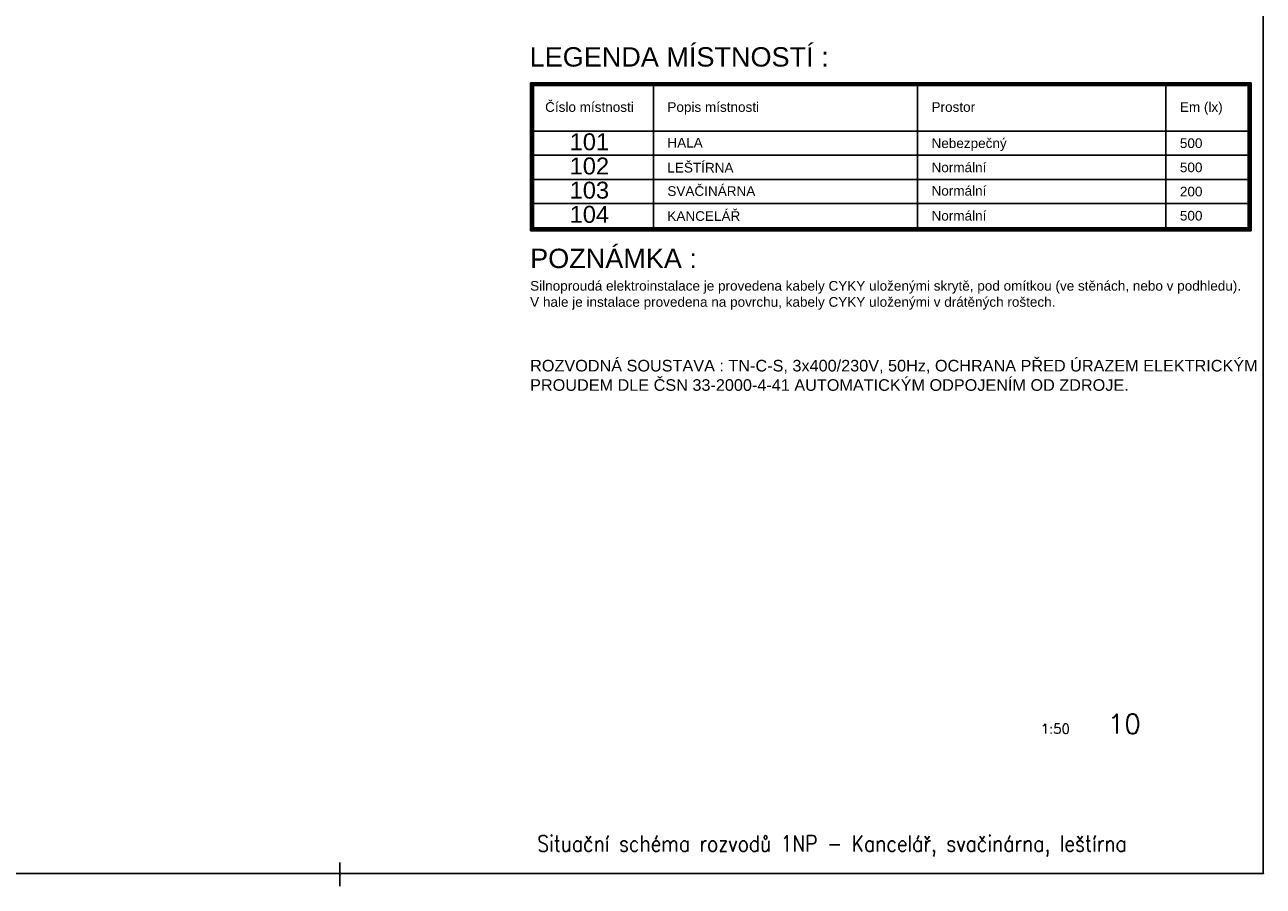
# Model space of a CAD drawing. Extents: x -10604 to 417874, y -84886 to -28187.
# Tile 5 of 32: x 4551 to 17346, y -84819 to -75914. Entities that reach past the tile are written whole.
import ezdxf

# ---------------------------------------------------------------- set-up
doc = ezdxf.new("R2010")
doc.units = 0
doc.header["$MEASUREMENT"] = 0
doc.layers.get('0').update_dxf_attribs({"linetype": 'CONTINUOUS'})
for name, color, linetype in [('__91-Rozpiska', 207, 'CONTINUOUS'), ('__Bílá', 7, 'CONTINUOUS'), ('IN_RAZITKO', 7, 'CONTINUOUS'), ('OBRYSY', 7, 'CONTINUOUS')]:
    doc.layers.add(name, color=color, linetype=linetype)
doc.layers.add('__Višňová', color=7, linetype='CONTINUOUS', true_color=0xdb0084)
doc.layers.add('MP2000N', color=7, linetype='CONTINUOUS', plot=False)
doc.styles.add('ARI-ROM-UNI', font='simplex.shx', dxfattribs={"width": 0.8})
doc.styles.add('Arial', font='arial.ttf')
doc.styles.add('SANSSERIF', font='sas_____.pfb', dxfattribs={"height": 4})

# ---------------------------------------------------------------- blocks, each defined once
blk = doc.blocks.new('A2-1ku50')
at = {"layer": '__91-Rozpiska', "linetype": 'Continuous'}
blk.add_line((-9541, 114), (-9541, -132), dxfattribs=at)
at = {"layer": 'MP2000N', "color": 6, "linetype": 'Continuous'}
for p, q in [((0, 20450), (0, 0)), ((0, 0), (-27950, 0))]:
    blk.add_line(p, q, dxfattribs=at)
blk.add_lwpolyline([(-27950, 20450), (0, 20450), (0, 0), (-27950, 0)], close=True, dxfattribs=at)
at = {"layer": 'OBRYSY', "color": 2, "linetype": 'Continuous'}
blk.add_point((0, 0), dxfattribs=at)
blk.add_point((0, 0), dxfattribs=at)
blk.add_point((0, 0), dxfattribs=at)
blk.add_point((0, 0), dxfattribs=at)
blk.add_point((0, 0), dxfattribs=at)
blk.add_point((0, 0), dxfattribs=at)
blk.add_point((0, 0), dxfattribs=at)
blk.add_point((0, 0), dxfattribs=at)

msp = doc.modelspace()

# ---------------------------------------------------------------- linework, layer by layer
at = {"layer": '__Bílá'}
for p, q in [((17222, -76513), (9777, -76513)), ((9777, -76513), (9777, -78043)), ((9787, -76513), (9787, -78043)), ((9797, -76513), (9797, -78043)), ((9807, -76513), (9807, -78043)), ((11046, -76513), (11046, -78043)), ((13774, -76513), (13774, -78043)), ((16341, -76513), (16341, -78043)), ((17192, -76513), (17192, -78043)), ((17202, -76513), (17202, -78043)), ((17212, -76513), (17212, -78043)), ((17222, -76513), (17222, -78043)), ((17222, -76523), (9777, -76523)), ((17222, -76533), (9777, -76533)), ((17222, -76543), (9777, -76543)), ((9777, -77013), (17222, -77013)), ((9777, -77263), (17222, -77263)), ((9777, -77513), (17222, -77513)), ((9777, -77763), (17222, -77763)), ((9777, -77763), (17222, -77763)), ((9777, -78013), (17222, -78013)), ((9777, -78023), (17222, -78023)), ((9777, -78033), (17222, -78033)), ((9777, -78043), (17222, -78043))]:
    msp.add_line(p, q, dxfattribs=at)

# ---------------------------------------------------------------- block references
at = {"layer": 'MP2000N', "color": 6}
msp.add_blockref('A2-1ku50', (17346, -84687), dxfattribs=at)

# ---------------------------------------------------------------- texts
at = {"width": 7574.27, "attachment_point": 1, "style": 'Arial'}
for s, insert, char_height in [('{\\H2x;POZNÁMKA :\\P}Silnoproudá elektroinstalace je provedena kabely CYKY uloženými skrytě, pod omítkou (ve stěnách, nebo v podhledu).\\PV hale je instalace provedena na povrchu, kabely CYKY uloženými v drátěných roštech.', (9772, -78229), 100), ('ROZVODNÁ SOUSTAVA : TN-C-S, 3x400/230V, 50Hz, OCHRANA PŘED ÚRAZEM ELEKTRICKÝM PROUDEM DLE ČSN 33-2000-4-41 AUTOMATICKÝM ODPOJENÍM OD ZDROJE.', (9772, -79378), 120)]:
    msp.add_mtext(s, dxfattribs=dict(at, insert=insert, char_height=char_height))
at = {"layer": '__Bílá'}
for s, height, style, p in [('LEGENDA MÍSTNOSTÍ :', 200, 'SANSSERIF', (9767, -76346)), ('Číslo místnosti', 100, 'Arial', (9927, -76814)), ('Popis místnosti', 100, 'Arial', (11190, -76814)), ('Prostor', 100, 'Arial', (13919, -76814)), ('Em (lx)', 100, 'Arial', (16485, -76814)), ('HALA', 100, 'Arial', (11190, -77183)), ('Nebezpečný', 100, 'Arial', (13919, -77188)), ('500', 100, 'Arial', (16485, -77188)), ('LEŠTÍRNA', 100, 'Arial', (11190, -77441)), ('Normální', 100, 'Arial', (13919, -77438)), ('500', 100, 'Arial', (16485, -77438)), ('SVAČINÁRNA', 100, 'Arial', (11190, -77683)), ('Normální', 100, 'Arial', (13919, -77680)), ('200', 100, 'Arial', (16485, -77688)), ('KANCELÁŘ', 100, 'Arial', (11190, -77941)), ('Normální', 100, 'Arial', (13919, -77938)), ('500', 100, 'Arial', (16485, -77938))]:
    msp.add_text(s, height=height, dxfattribs=dict(at, style=style)).set_placement(p)
at = {"layer": '__Višňová', "style": 'Arial'}
for s, p in [('101', (10180, -77211)), ('102', (10180, -77461)), ('103', (10180, -77711)), ('104', (10180, -77961))]:
    msp.add_text(s, height=175, dxfattribs=at).set_placement(p)
at = {"layer": 'IN_RAZITKO', "transparency": 33554687, "style": 'ARI-ROM-UNI'}
for s, height, p in [('10', 200, (15739, -83242)), ('1:50', 100, (15048, -83242))]:
    msp.add_text(s, height=height, dxfattribs=at).set_placement(p)
at = {"layer": 'IN_RAZITKO', "transparency": 33554687, "style": 'ARI-ROM-UNI', "width": 0.85}
msp.add_text('Situační schéma rozvodů 1NP - Kancelář, svačinárna, leštírna', height=166.67, dxfattribs=at).set_placement((9846, -84462))

doc.saveas('drawing.dxf')
